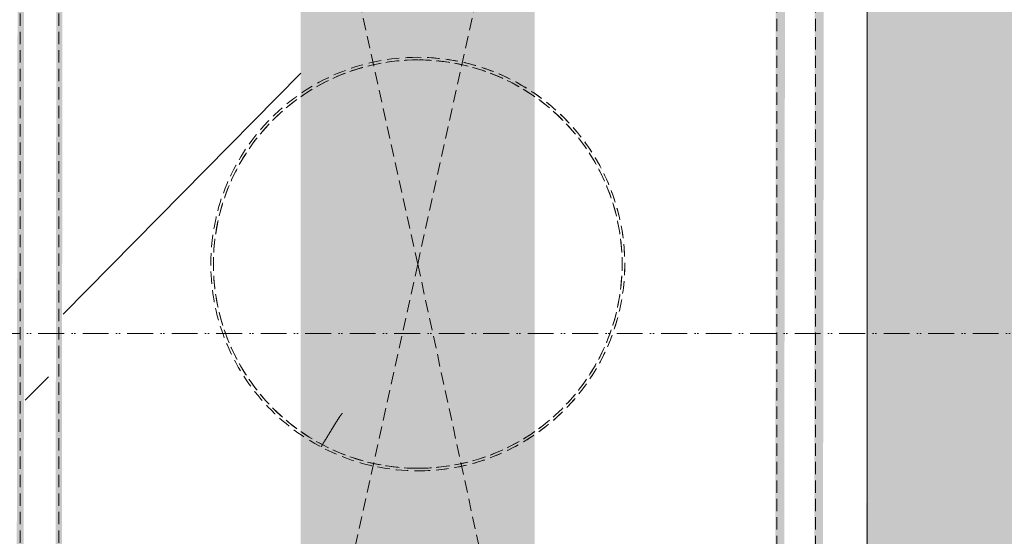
# Model space of a CAD drawing. Header units: millimetres. Extents: x 16156 to 91527, y 4646 to 113494.
# Tile 223 of 256: x 37779 to 38160, y 68325 to 68525. Entities that reach past the tile are written whole.
import ezdxf

# ---------------------------------------------------------------- set-up
doc = ezdxf.new("R2010")
doc.units = ezdxf.units.MM
doc.linetypes.add('ARC Demolished', pattern=[7.14375, 4.7625, -2.38125])
doc.linetypes.add('ARC Section Line', pattern=[17, 10, -3, 0, -1, 0, -3])
for name, color, linetype, lineweight in [('A--AR9__AlgVoorz', 1, 'Continuous', 9), ('A--L$01A__Algemeen', 7, 'ARC Demolished', 9), ('A--L23__Vloeren', 3, 'Continuous', 9), ('A--L74__VasteSanitaireVoorz', 1, 'ARC Demolished', 9)]:
    doc.layers.add(name, color=color, linetype=linetype, lineweight=lineweight)
pattern_1 = [(135, (68430.44, -37933), (-212.132, -212.132), [])]
pattern_2 = [(135.439, (68430.44, -36779.26), (-212.1307, -208.9106), [])]
pattern_3 = [(135.439, (68430.44, -36799.1), (-212.1307, -208.9106), [])]

# ---------------------------------------------------------------- blocks, each defined once
blk = doc.blocks.new('FP_321-AB-Begane grond - slooptekening')
at = {"layer": 'A--L74__VasteSanitaireVoorz'}
blk.add_line((715, 173.75), (-695, 173.75), dxfattribs=at)
blk = doc.blocks.new('FP_322-AB-Begane grond - slooptekening')
at = {"layer": 'A--L74__VasteSanitaireVoorz'}
blk.add_line((-695, 153.75), (715, 153.75), dxfattribs=at)
blk = doc.blocks.new('FP_324-AB-Begane grond - slooptekening')
at = {"layer": 'A--L74__VasteSanitaireVoorz'}
blk.add_line((-695, 138.75), (715, 138.75), dxfattribs=at)
blk = doc.blocks.new('FP_327-AB-Begane grond - slooptekening')
at = {"layer": 'A--L74__VasteSanitaireVoorz'}
blk.add_line((715, -138.75), (-695, -138.75), dxfattribs=at)
blk = doc.blocks.new('FP_329-AB-Begane grond - slooptekening')
at = {"layer": 'A--L74__VasteSanitaireVoorz'}
blk.add_line((715, -153.75), (-695, -153.75), dxfattribs=at)
blk = doc.blocks.new('FP_333-AB-Begane grond - slooptekening')
at = {"layer": 'A--L74__VasteSanitaireVoorz', "flags": 128}
blk.add_lwpolyline([(-79, 0), (-78.94, 3.16), (-78.75, 6.31), (-78.43, 9.46), (-77.99, 12.59), (-77.43, 15.69), (-76.74, 18.78), (-75.92, 21.83), (-74.99, 24.85), (-73.94, 27.83), (-72.76, 30.76), (-71.48, 33.65), (-70.07, 36.48), (-68.56, 39.25), (-66.93, 41.96), (-65.2, 44.61), (-63.37, 47.18), (-61.43, 49.67), (-59.39, 52.09), (-57.26, 54.42), (-55.04, 56.67), (-52.73, 58.83), (-50.33, 60.89), (-47.86, 62.85), (-45.31, 64.72), (-42.68, 66.48), (-39.99, 68.13), (-37.23, 69.67), (-34.42, 71.11), (-31.55, 72.43), (-28.63, 73.63), (-25.66, 74.72), (-22.65, 75.68), (-19.61, 76.53), (-16.53, 77.25), (-13.43, 77.85), (-10.3, 78.33), (-7.16, 78.67), (-4.01, 78.9), (-0.85, 79), (2.31, 78.97), (5.46, 78.81), (8.61, 78.53), (11.74, 78.12), (14.86, 77.59), (17.95, 76.93), (21.01, 76.15), (24.04, 75.25), (27.03, 74.23), (29.98, 73.09), (32.88, 71.83), (35.72, 70.46), (38.51, 68.98), (41.24, 67.38), (43.9, 65.68), (46.49, 63.87), (49.01, 61.96), (51.45, 59.95), (53.8, 57.85), (56.07, 55.65), (58.25, 53.36), (60.34, 50.99), (62.33, 48.54), (64.22, 46), (66.01, 43.4), (67.69, 40.72), (69.27, 37.98), (70.73, 35.18), (72.08, 32.33), (73.32, 29.42), (74.44, 26.46), (75.43, 23.47), (76.31, 20.43), (77.07, 17.36), (77.7, 14.27), (78.21, 11.15), (78.59, 8.01), (78.85, 4.86), (78.98, 1.71), (79, 0)], dxfattribs=at)
blk = doc.blocks.new('FP_334-AB-Begane grond - slooptekening')
at = {"layer": 'A--L74__VasteSanitaireVoorz', "color": 240, "linetype": 'Continuous'}
for p, q in [((57.75, -29.11), (57.75, -29.1)), ((57.75, -29.11), (57.75, -29.1)), ((57.75, -29.12), (57.75, -29.11)), ((57.75, -29.12), (57.75, -29.11)), ((57.76, -29.13), (57.75, -29.12)), ((57.76, -29.13), (57.75, -29.12)), ((57.76, -29.15), (57.76, -29.13)), ((57.76, -29.15), (57.76, -29.13)), ((57.77, -29.16), (57.76, -29.15)), ((57.77, -29.16), (57.76, -29.15)), ((57.78, -29.18), (57.77, -29.16)), ((57.78, -29.18), (57.77, -29.16)), ((57.79, -29.19), (57.78, -29.18)), ((57.79, -29.19), (57.78, -29.18)), ((57.8, -29.21), (57.79, -29.19)), ((57.8, -29.21), (57.79, -29.19)), ((57.81, -29.23), (57.8, -29.21)), ((57.81, -29.23), (57.8, -29.21)), ((57.83, -29.25), (57.81, -29.23)), ((57.83, -29.25), (57.81, -29.23)), ((57.85, -29.27), (57.83, -29.25)), ((57.85, -29.27), (57.83, -29.25)), ((57.87, -29.29), (57.85, -29.27)), ((57.87, -29.29), (57.85, -29.27)), ((57.89, -29.31), (57.87, -29.29)), ((57.89, -29.31), (57.87, -29.29)), ((57.92, -29.34), (57.89, -29.31)), ((57.92, -29.34), (57.89, -29.31)), ((57.95, -29.36), (57.92, -29.34)), ((57.95, -29.36), (57.92, -29.34)), ((57.97, -29.39), (57.95, -29.36)), ((57.97, -29.39), (57.95, -29.36)), ((58, -29.41), (57.97, -29.39)), ((58, -29.41), (57.97, -29.39)), ((58.04, -29.44), (58, -29.41)), ((58.04, -29.44), (58, -29.41)), ((58.07, -29.47), (58.04, -29.44)), ((58.07, -29.47), (58.04, -29.44)), ((58.11, -29.5), (58.07, -29.47)), ((58.11, -29.5), (58.07, -29.47)), ((58.15, -29.53), (58.11, -29.5)), ((58.15, -29.53), (58.11, -29.5)), ((58.19, -29.56), (58.15, -29.53)), ((58.19, -29.56), (58.15, -29.53)), ((58.23, -29.6), (58.19, -29.56)), ((58.23, -29.6), (58.19, -29.56)), ((58.27, -29.63), (58.23, -29.6)), ((58.27, -29.63), (58.23, -29.6)), ((58.32, -29.66), (58.27, -29.63)), ((58.32, -29.66), (58.27, -29.63)), ((58.37, -29.7), (58.32, -29.66)), ((58.37, -29.7), (58.32, -29.66)), ((58.42, -29.74), (58.37, -29.7)), ((58.42, -29.74), (58.37, -29.7)), ((58.47, -29.77), (58.42, -29.74)), ((58.47, -29.77), (58.42, -29.74)), ((58.52, -29.81), (58.47, -29.77)), ((58.52, -29.81), (58.47, -29.77)), ((58.58, -29.85), (58.52, -29.81)), ((58.58, -29.85), (58.52, -29.81)), ((58.64, -29.89), (58.58, -29.85)), ((58.64, -29.89), (58.58, -29.85)), ((58.7, -29.94), (58.64, -29.89)), ((58.7, -29.94), (58.64, -29.89)), ((58.76, -29.98), (58.7, -29.94)), ((58.76, -29.98), (58.7, -29.94)), ((58.82, -30.02), (58.76, -29.98)), ((58.82, -30.02), (58.76, -29.98)), ((58.89, -30.07), (58.82, -30.02)), ((58.89, -30.07), (58.82, -30.02)), ((58.95, -30.11), (58.89, -30.07)), ((58.95, -30.11), (58.89, -30.07)), ((59.02, -30.16), (58.95, -30.11)), ((59.02, -30.16), (58.95, -30.11)), ((59.09, -30.21), (59.02, -30.16)), ((59.09, -30.21), (59.02, -30.16)), ((59.17, -30.25), (59.09, -30.21)), ((59.17, -30.25), (59.09, -30.21)), ((59.24, -30.3), (59.17, -30.25)), ((59.24, -30.3), (59.17, -30.25)), ((59.32, -30.35), (59.24, -30.3)), ((59.32, -30.35), (59.24, -30.3)), ((59.39, -30.41), (59.32, -30.35)), ((59.39, -30.41), (59.32, -30.35)), ((59.47, -30.46), (59.39, -30.41)), ((59.47, -30.46), (59.39, -30.41)), ((59.55, -30.51), (59.47, -30.46)), ((59.55, -30.51), (59.47, -30.46)), ((59.64, -30.56), (59.55, -30.51)), ((59.64, -30.56), (59.55, -30.51)), ((59.72, -30.62), (59.64, -30.56)), ((59.72, -30.62), (59.64, -30.56)), ((59.81, -30.67), (59.72, -30.62)), ((59.81, -30.67), (59.72, -30.62)), ((59.89, -30.73), (59.81, -30.67)), ((59.89, -30.73), (59.81, -30.67)), ((59.98, -30.79), (59.89, -30.73)), ((59.98, -30.79), (59.89, -30.73)), ((60.07, -30.85), (59.98, -30.79)), ((60.07, -30.85), (59.98, -30.79)), ((60.17, -30.91), (60.07, -30.85)), ((60.17, -30.91), (60.07, -30.85)), ((60.26, -30.97), (60.17, -30.91)), ((60.26, -30.97), (60.17, -30.91)), ((60.36, -31.03), (60.26, -30.97)), ((60.36, -31.03), (60.26, -30.97)), ((60.46, -31.09), (60.36, -31.03)), ((60.46, -31.09), (60.36, -31.03)), ((60.55, -31.15), (60.46, -31.09)), ((60.55, -31.15), (60.46, -31.09)), ((60.65, -31.22), (60.55, -31.15)), ((60.65, -31.22), (60.55, -31.15)), ((60.76, -31.28), (60.65, -31.22)), ((60.76, -31.28), (60.65, -31.22)), ((60.86, -31.35), (60.76, -31.28)), ((60.86, -31.35), (60.76, -31.28)), ((60.97, -31.41), (60.86, -31.35)), ((60.97, -31.41), (60.86, -31.35)), ((61.07, -31.48), (60.97, -31.41)), ((61.07, -31.48), (60.97, -31.41)), ((61.18, -31.55), (61.07, -31.48)), ((61.18, -31.55), (61.07, -31.48)), ((61.29, -31.61), (61.18, -31.55)), ((61.29, -31.61), (61.18, -31.55)), ((61.4, -31.68), (61.29, -31.61)), ((61.4, -31.68), (61.29, -31.61)), ((61.51, -31.75), (61.4, -31.68)), ((61.51, -31.75), (61.4, -31.68)), ((61.63, -31.82), (61.51, -31.75)), ((61.63, -31.82), (61.51, -31.75)), ((61.74, -31.9), (61.63, -31.82)), ((61.74, -31.9), (61.63, -31.82)), ((61.86, -31.97), (61.74, -31.9)), ((61.86, -31.97), (61.74, -31.9)), ((61.98, -32.04), (61.86, -31.97)), ((61.98, -32.04), (61.86, -31.97)), ((62.1, -32.11), (61.98, -32.04)), ((62.1, -32.11), (61.98, -32.04)), ((62.22, -32.19), (62.1, -32.11)), ((62.22, -32.19), (62.1, -32.11)), ((62.34, -32.26), (62.22, -32.19)), ((62.34, -32.26), (62.22, -32.19)), ((62.46, -32.34), (62.34, -32.26)), ((62.46, -32.34), (62.34, -32.26)), ((62.59, -32.42), (62.46, -32.34)), ((62.59, -32.42), (62.46, -32.34)), ((62.71, -32.49), (62.59, -32.42)), ((62.71, -32.49), (62.59, -32.42)), ((62.84, -32.57), (62.71, -32.49)), ((62.84, -32.57), (62.71, -32.49)), ((62.97, -32.65), (62.84, -32.57)), ((62.97, -32.65), (62.84, -32.57)), ((63.1, -32.73), (62.97, -32.65)), ((63.1, -32.73), (62.97, -32.65)), ((63.23, -32.81), (63.1, -32.73)), ((63.23, -32.81), (63.1, -32.73)), ((63.36, -32.89), (63.23, -32.81)), ((63.36, -32.89), (63.23, -32.81)), ((63.49, -32.97), (63.36, -32.89)), ((63.49, -32.97), (63.36, -32.89)), ((63.62, -33.05), (63.49, -32.97)), ((63.62, -33.05), (63.49, -32.97)), ((63.76, -33.14), (63.62, -33.05)), ((63.76, -33.14), (63.62, -33.05)), ((63.89, -33.22), (63.76, -33.14)), ((63.89, -33.22), (63.76, -33.14)), ((64.03, -33.3), (63.89, -33.22)), ((64.03, -33.3), (63.89, -33.22)), ((64.17, -33.39), (64.03, -33.3)), ((64.17, -33.39), (64.03, -33.3)), ((64.31, -33.47), (64.17, -33.39)), ((64.31, -33.47), (64.17, -33.39)), ((64.45, -33.56), (64.31, -33.47)), ((64.45, -33.56), (64.31, -33.47)), ((64.59, -33.64), (64.45, -33.56)), ((64.59, -33.64), (64.45, -33.56)), ((64.73, -33.73), (64.59, -33.64)), ((64.73, -33.73), (64.59, -33.64)), ((64.87, -33.82), (64.73, -33.73)), ((64.87, -33.82), (64.73, -33.73)), ((65.02, -33.9), (64.87, -33.82)), ((65.02, -33.9), (64.87, -33.82)), ((65.16, -33.99), (65.02, -33.9)), ((65.16, -33.99), (65.02, -33.9)), ((65.3, -34.08), (65.16, -33.99)), ((65.3, -34.08), (65.16, -33.99)), ((65.45, -34.17), (65.3, -34.08)), ((65.45, -34.17), (65.3, -34.08)), ((65.6, -34.26), (65.45, -34.17)), ((65.6, -34.26), (65.45, -34.17)), ((65.74, -34.35), (65.6, -34.26)), ((65.74, -34.35), (65.6, -34.26)), ((65.89, -34.44), (65.74, -34.35)), ((65.89, -34.44), (65.74, -34.35)), ((66.04, -34.53), (65.89, -34.44)), ((66.04, -34.53), (65.89, -34.44)), ((66.19, -34.62), (66.04, -34.53)), ((66.19, -34.62), (66.04, -34.53)), ((66.34, -34.71), (66.19, -34.62)), ((66.34, -34.71), (66.19, -34.62)), ((66.49, -34.8), (66.34, -34.71)), ((66.49, -34.8), (66.34, -34.71)), ((66.64, -34.9), (66.49, -34.8)), ((66.64, -34.9), (66.49, -34.8)), ((66.8, -34.99), (66.64, -34.9)), ((66.8, -34.99), (66.64, -34.9)), ((66.95, -35.08), (66.8, -34.99)), ((66.95, -35.08), (66.8, -34.99)), ((67.1, -35.17), (66.95, -35.08)), ((67.1, -35.17), (66.95, -35.08)), ((67.26, -35.27), (67.1, -35.17)), ((67.26, -35.27), (67.1, -35.17)), ((67.41, -35.36), (67.26, -35.27)), ((67.41, -35.36), (67.26, -35.27)), ((67.56, -35.46), (67.41, -35.36)), ((67.56, -35.46), (67.41, -35.36)), ((67.72, -35.55), (67.56, -35.46)), ((67.72, -35.55), (67.56, -35.46)), ((67.88, -35.65), (67.72, -35.55)), ((67.88, -35.65), (67.72, -35.55)), ((68.03, -35.74), (67.88, -35.65)), ((68.03, -35.74), (67.88, -35.65)), ((68.19, -35.84), (68.03, -35.74)), ((68.19, -35.84), (68.03, -35.74)), ((68.34, -35.93), (68.19, -35.84)), ((68.34, -35.93), (68.19, -35.84)), ((68.5, -36.03), (68.34, -35.93)), ((68.5, -36.03), (68.34, -35.93)), ((68.66, -36.13), (68.5, -36.03)), ((68.66, -36.13), (68.5, -36.03)), ((68.82, -36.22), (68.66, -36.13)), ((68.82, -36.22), (68.66, -36.13)), ((68.98, -36.32), (68.82, -36.22)), ((68.98, -36.32), (68.82, -36.22)), ((69.13, -36.42), (68.98, -36.32)), ((69.13, -36.42), (68.98, -36.32)), ((69.29, -36.51), (69.13, -36.42)), ((69.29, -36.51), (69.13, -36.42)), ((69.45, -36.61), (69.29, -36.51)), ((69.45, -36.61), (69.29, -36.51)), ((69.61, -36.71), (69.45, -36.61)), ((69.61, -36.71), (69.45, -36.61)), ((69.77, -36.81), (69.61, -36.71)), ((69.77, -36.81), (69.61, -36.71)), ((69.93, -36.9), (69.77, -36.81)), ((69.93, -36.9), (69.77, -36.81)), ((70.09, -37), (69.93, -36.9)), ((70.09, -37), (69.93, -36.9)), ((70.25, -37.1), (70.09, -37)), ((70.25, -37.1), (70.09, -37)), ((70.4, -37.2), (70.25, -37.1)), ((70.4, -37.2), (70.25, -37.1)), ((70.56, -37.29), (70.4, -37.2)), ((70.56, -37.29), (70.4, -37.2)), ((70.72, -37.39), (70.56, -37.29)), ((70.72, -37.39), (70.56, -37.29))]:
    blk.add_line(p, q, dxfattribs=at)
at = {"layer": 'A--L74__VasteSanitaireVoorz', "flags": 128}
blk.add_lwpolyline([(79, 0), (78.94, -3.16), (78.75, -6.31), (78.43, -9.46), (77.99, -12.59), (77.43, -15.69), (76.74, -18.78), (75.92, -21.83), (74.99, -24.85), (73.94, -27.83), (72.76, -30.76), (71.48, -33.65), (70.07, -36.48), (68.56, -39.25), (66.93, -41.96), (65.2, -44.61), (63.37, -47.18), (61.43, -49.67), (59.39, -52.09), (57.26, -54.42), (55.04, -56.67), (52.73, -58.83), (50.33, -60.89), (47.86, -62.85), (45.31, -64.72), (42.68, -66.48), (39.99, -68.13), (37.23, -69.67), (34.42, -71.11), (31.55, -72.43), (28.63, -73.63), (25.66, -74.72), (22.65, -75.68), (19.61, -76.53), (16.53, -77.25), (13.43, -77.85), (10.3, -78.33), (7.16, -78.67), (4.01, -78.9), (0.85, -79), (-2.31, -78.97), (-5.46, -78.81), (-8.61, -78.53), (-11.74, -78.12), (-14.86, -77.59), (-17.95, -76.93), (-21.01, -76.15), (-24.04, -75.25), (-27.03, -74.23), (-29.98, -73.09), (-32.88, -71.83), (-35.72, -70.46), (-38.51, -68.98), (-41.24, -67.38), (-43.9, -65.68), (-46.49, -63.87), (-49.01, -61.96), (-51.45, -59.95), (-53.8, -57.85), (-56.07, -55.65), (-58.25, -53.36), (-60.34, -50.99), (-62.33, -48.54), (-64.22, -46), (-66.01, -43.4), (-67.69, -40.72), (-69.27, -37.98), (-70.73, -35.18), (-72.08, -32.33), (-73.32, -29.42), (-74.44, -26.46), (-75.43, -23.47), (-76.31, -20.43), (-77.07, -17.36), (-77.7, -14.27), (-78.21, -11.15), (-78.59, -8.01), (-78.85, -4.86), (-78.98, -1.71), (-79, 0)], dxfattribs=at)
blk = doc.blocks.new('52_PF_FB_Gutter_rectangle - End Outlet - 1430mm_W_ x 300mm_L_ x 60mm_H_ x 160mm_Dia_ 2-V320-AB-Begane grond - slooptekening')
at = {"layer": 'A--L74__VasteSanitaireVoorz'}
h = blk.add_hatch(dxfattribs=at)
h.set_pattern_fill('FP_86', color=256, style=0, pattern_type=2)
h.set_pattern_definition(pattern_1)
h.paths.add_polyline_path([(715, 169.75), (-695, 169.75), (-695, 157.75), (715, 157.75)])
h = blk.add_hatch(dxfattribs=at)
h.set_pattern_fill('FP_86', color=256, style=0, pattern_type=2)
h.set_pattern_definition(pattern_1)
h.paths.add_polyline_path([(715, 169.75), (-695, 169.75), (-695, 157.75), (715, 157.75)])
at = {"layer": 'A--L74__VasteSanitaireVoorz', "linetype": 'Continuous'}
h = blk.add_hatch(dxfattribs=at)
h.set_pattern_fill('FP_86', color=256, style=0, pattern_type=2)
h.set_pattern_definition(pattern_1)
h.paths.add_polyline_path([(715, 151.75), (-695, 151.75), (-695, 142.75), (715, 142.75)])
h = blk.add_hatch(dxfattribs=at)
h.set_pattern_fill('FP_86', color=256, style=0, pattern_type=2)
h.set_pattern_definition(pattern_1)
h.paths.add_polyline_path([(715, 151.75), (-695, 151.75), (-695, 142.75), (715, 142.75)])
h = blk.add_hatch(dxfattribs=at)
h.set_pattern_fill('FP_87', color=256, style=0, pattern_type=2)
h.set_pattern_definition(pattern_2)
h.paths.add_polyline_path([(715, 137.1), (-695, 137.1), (-695, 45.2), (715, 45.2)])
h = blk.add_hatch(dxfattribs=at)
h.set_pattern_fill('FP_87', color=256, style=0, pattern_type=2)
h.set_pattern_definition(pattern_2)
h.paths.add_polyline_path([(715, 137.1), (-695, 137.1), (-695, 45.2), (715, 45.2)])
h = blk.add_hatch(dxfattribs=at)
h.set_pattern_fill('FP_88', color=256, style=0, pattern_type=2)
h.set_pattern_definition(pattern_3)
h.paths.add_polyline_path([(715, -45.2), (-695, -45.2), (-695, -137.1), (715, -137.1), (715, -61.93)])
h = blk.add_hatch(dxfattribs=at)
h.set_pattern_fill('FP_88', color=256, style=0, pattern_type=2)
h.set_pattern_definition(pattern_3)
h.paths.add_polyline_path([(715, -45.2), (-695, -45.2), (-695, -137.1), (715, -137.1), (715, -61.93)])
at = {"layer": 'A--L74__VasteSanitaireVoorz'}
h = blk.add_hatch(dxfattribs=at)
h.set_pattern_fill('FP_86', color=256, style=0, pattern_type=2)
h.set_pattern_definition(pattern_1)
h.paths.add_polyline_path([(715, -151.75), (711, -142.75), (-695, -142.75), (-695, -151.75), (711, -151.75)])
h = blk.add_hatch(dxfattribs=at)
h.set_pattern_fill('FP_86', color=256, style=0, pattern_type=2)
h.set_pattern_definition(pattern_1)
h.paths.add_polyline_path([(715, -151.75), (711, -142.75), (-695, -142.75), (-695, -151.75), (711, -151.75)])
for p, q in [((-695, 153.75), (0, 0)), ((0, 0), (691.25, 150)), ((-695, -153.75), (0, 0)), ((0, 0), (695, -153.75))]:
    blk.add_line(p, q, dxfattribs=at)
for radius, start, end in [(80, 0, 180), (80, 360, 180), (79, 0, 180), (80, 180, 0), (80, 180, 360), (79, 180, 0)]:
    blk.add_arc((0, 0), radius, start, end, dxfattribs=at)
for name in ['FP_321-AB-Begane grond - slooptekening', 'FP_322-AB-Begane grond - slooptekening', 'FP_324-AB-Begane grond - slooptekening', 'FP_333-AB-Begane grond - slooptekening', 'FP_334-AB-Begane grond - slooptekening', 'FP_327-AB-Begane grond - slooptekening', 'FP_329-AB-Begane grond - slooptekening']:
    blk.add_blockref(name, (0, 0), dxfattribs=at)

msp = doc.modelspace()

# ---------------------------------------------------------------- hatches: boundary and pattern name
at = {"layer": 'A--AR9__AlgVoorz'}
h = msp.add_hatch(color=7, dxfattribs=at)
h.paths.add_polyline_path([(34992.21, 66090.94), (35035.69, 66090.94), (35035.69, 66103.44), (44949.11, 66103.44), (44949.11, 69721.44), (44914.25, 69721.44), (44914.25, 68707.44), (43114.25, 68707.44), (43114.25, 69721.44), (41917.26, 69725.44), (41917.26, 70221.44), (43114.25, 70224.13), (43114.25, 72321.44), (41917.26, 72325.44), (41917.26, 72821.44), (43114.25, 72829.12), (43114.25, 73543.44), (44914.25, 73543.44), (44914.25, 72821.44), (44949.11, 72821.44), (44946.01, 73925.94), (39384.05, 73925.94), (39384.05, 73938.44), (33209.25, 73938.44), (33209.25, 72383.44), (32470.07, 72383.44), (32470.07, 70583.44), (33209.25, 70583.44), (33209.25, 66383.44), (32470.07, 66383.44), (32470.07, 66090.94), (34835.58, 66090.94)])
h.paths.add_polyline_path([(37637.57, 66285.44), (35496.75, 66289.44), (35500.75, 66304.27), (35844.25, 66305.44), (35840.25, 69126.62), (35496.75, 69129.44), (35496.77, 69144.27), (38106.75, 69141.01), (38102.75, 69126.62), (37759.25, 69125.44), (37763.25, 66304.27), (38106.75, 66297.88), (38106.75, 66286.62), (37759.25, 66285.44)])
h.paths.add_polyline_path([(35828.25, 66305.44), (35824.38, 66305.44), (35828.25, 69125.44), (35844.11, 69125.44), (35840.25, 66305.44)])
h.paths.add_polyline_path([(38104.75, 66305.44), (38086.88, 66305.44), (38090.75, 69125.44), (38106.61, 69125.44), (38105.58, 66305.44)])
h.paths.add_polyline_path([(35497.28, 66305.44), (35496.88, 66305.44), (35500.75, 69125.44), (35516.61, 69125.44), (35512.75, 66305.44), (35497.92, 66305.44)])
h.paths.add_polyline_path([(38070.1, 66305.44), (37978.2, 66305.44), (37978.2, 69125.44), (38071.54, 69125.44), (38070.54, 66305.44)])
h.paths.add_polyline_path([(37759.78, 66305.44), (37759.38, 66305.44), (37763.25, 69125.44), (37779.11, 69125.44), (37775.25, 66305.44), (37760.42, 66305.44)])
h.paths.add_polyline_path([(38084.75, 66305.44), (38071.88, 66305.44), (38075.75, 69125.44), (38086.68, 69125.44), (38085.27, 66305.44)])
h.paths.add_polyline_path([(35517.02, 66305.44), (35516.82, 66305.44), (35518.75, 69125.44), (35531.61, 69125.44), (35527.75, 66305.44), (35517.33, 66305.44)])
h.paths.add_polyline_path([(35769.58, 66305.44), (35715.7, 66305.44), (35715.7, 69125.44), (35809.04, 69125.44), (35807.6, 66305.44)])
h.paths.add_polyline_path([(35822.25, 66305.44), (35809.38, 66305.44), (35813.25, 69125.44), (35824.18, 69125.44), (35822.77, 66305.44)])
h.paths.add_polyline_path([(37779.52, 66305.44), (37779.32, 66305.44), (37781.25, 69125.44), (37794.11, 69125.44), (37790.25, 66305.44), (37779.83, 66305.44)])
h.paths.add_polyline_path([(37871.06, 66305.44), (37794.46, 66305.44), (37795.9, 69125.44), (37887.79, 69125.44), (37887.79, 66305.44)])
h.paths.add_polyline_path([(35536.08, 66305.44), (35531.96, 66305.44), (35536.08, 69125.44), (35625.29, 69125.44), (35625.29, 66305.44)])
h.paths.add_polyline_path([(42495.26, 69741.44), (42497.26, 69741.44), (42495.26, 69743.44)])
h.paths.add_polyline_path([(42708.75, 69741.44), (43079.79, 69741.44), (43079.79, 70201.44), (42554.72, 70201.44), (42554.72, 69741.44)])
h.paths.add_polyline_path([(43095.26, 69741.44), (43097.26, 69741.44), (43095.26, 69743.44)])
h.paths.add_polyline_path([(42307.54, 69741.44), (42479.79, 69741.44), (42479.79, 70201.44), (41954.72, 70201.44), (41954.72, 69741.44), (42074.04, 69741.44)])
h.paths.add_polyline_path([(41937.26, 69741.44), (41939.26, 69743.44), (41937.26, 69993.95)])
h.paths.add_polyline_path([(44914.25, 70221.44), (44949.11, 70221.44), (44949.11, 72321.44), (44914.25, 72321.44), (44914.25, 70278.26)])
h.paths.add_polyline_path([(37759.25, 70683.44), (35496.75, 70687.44), (35500.75, 70702.27), (35844.25, 70703.44), (35840.25, 73524.62), (35496.75, 73527.44), (35500.75, 73542.27), (38106.75, 73539.44), (38102.75, 73524.62), (37759.25, 73523.44), (37763.25, 70702.27), (38106.75, 70699.44), (38102.75, 70684.62), (37759.26, 70684.62)])
h.paths.add_polyline_path([(35527.75, 70703.44), (35516.82, 70703.44), (35518.75, 73523.44), (35531.61, 73523.44), (35528.78, 70703.44)])
h.paths.add_polyline_path([(35512.75, 70703.44), (35496.88, 70703.44), (35500.75, 73523.44), (35516.61, 73523.44), (35513.78, 70703.44)])
h.paths.add_polyline_path([(35533.4, 70703.44), (35531.96, 70703.44), (35536.08, 73523.44), (35625.29, 73523.44), (35625.29, 70703.44), (35536.08, 70703.44)])
h.paths.add_polyline_path([(35715.7, 70703.44), (35715.7, 73523.44), (35809.04, 73523.44), (35807.6, 70703.44), (35769.58, 70703.44)])
h.paths.add_polyline_path([(37759.46, 70703.44), (37759.38, 70703.44), (37763.25, 73523.44), (37779.11, 73523.44), (37775.25, 70703.44), (37759.78, 70703.44)])
h.paths.add_polyline_path([(37781.25, 70703.44), (37779.32, 70703.44), (37781.25, 73523.44), (37794.11, 73523.44), (37790.25, 70703.44)])
h.paths.add_polyline_path([(37794.46, 70703.44), (37795.9, 73523.44), (37887.79, 73523.44), (37887.79, 70703.44), (37794.72, 70703.44)])
h.paths.add_polyline_path([(35809.78, 70703.44), (35809.38, 70703.44), (35813.25, 73523.44), (35824.18, 73523.44), (35822.25, 70703.44), (35810.42, 70703.44)])
h.paths.add_polyline_path([(38087.92, 70703.44), (38086.88, 70703.44), (38090.75, 73523.44), (38106.61, 73523.44), (38102.75, 70703.44), (38088.75, 70703.44)])
h.paths.add_polyline_path([(35824.78, 70703.44), (35824.38, 70707), (35828.25, 73523.44), (35844.11, 73523.44), (35840.25, 70703.44), (35825.42, 70703.44)])
h.paths.add_polyline_path([(38086.68, 70703.44), (38071.88, 70703.44), (38075.75, 73523.44), (38086.68, 73523.44), (38086.68, 70846.89)])
h.paths.add_polyline_path([(37978.2, 70703.44), (37978.2, 73523.44), (38071.54, 73523.44), (38070.1, 70703.44)])
h.paths.add_polyline_path([(41209.25, 71043.44), (40509.25, 71043.44), (40509.25, 73543.44), (41209.25, 73543.44), (41209.25, 71415.52)])
h.paths.add_polyline_path([(42774.53, 72341.44), (43079.79, 72341.44), (43079.79, 72801.44), (42554.72, 72801.44), (42554.72, 72341.44), (42734.16, 72341.44)])
h.paths.add_polyline_path([(42074.04, 72341.44), (42479.79, 72341.44), (42479.79, 72801.44), (41954.72, 72801.44), (41954.72, 72341.44)])
h.paths.add_polyline_path([(42537.26, 72341.44), (42539.26, 72343.44), (42537.26, 72552.77)])
h.paths.add_polyline_path([(43095.26, 72341.44), (43097.26, 72341.44), (43095.26, 72343.44)])
h.paths.add_polyline_path([(42495.26, 72341.44), (42497.26, 72341.44), (42495.26, 72343.44)])

# ---------------------------------------------------------------- linework, layer by layer
at = {"layer": 'A--L$01A__Algemeen', "linetype": 'ARC Section Line', "lineweight": 13}
msp.add_line((59898.29, 68403.64), (18370.04, 68403.64), dxfattribs=at)
at = {"layer": 'A--L23__Vloeren'}
msp.add_line((38106.75, 69129.44), (38106.75, 66301.44), dxfattribs=at)

# ---------------------------------------------------------------- block references
at = {"layer": 'A--L74__VasteSanitaireVoorz', "rotation": 269.9999999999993}
msp.add_blockref('52_PF_FB_Gutter_rectangle - End Outlet - 1430mm_W_ x 300mm_L_ x 60mm_H_ x 160mm_Dia_ 2-V320-AB-Begane grond - slooptekening', (37933, 68430.44), dxfattribs=at)

doc.saveas('drawing.dxf')
